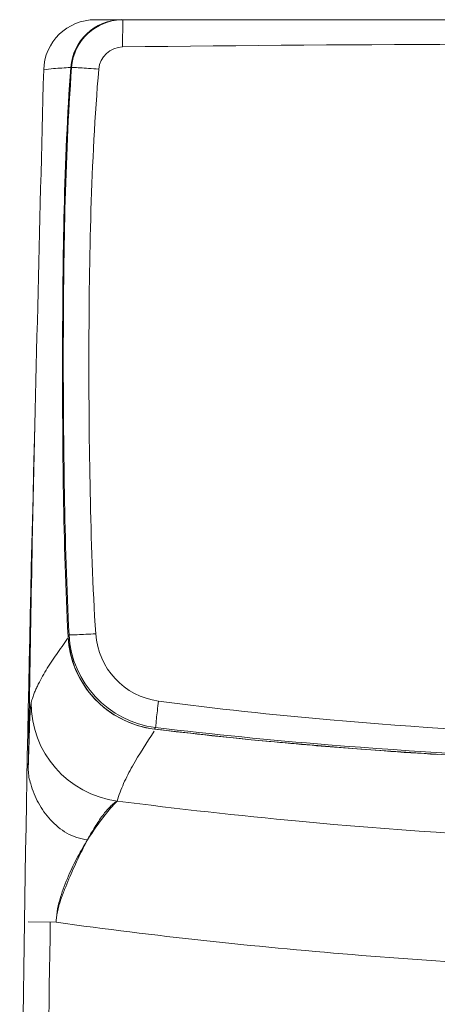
# Model space of a CAD drawing. Header units: millimetres. Extents: x -190 to 196, y -747 to 3.
# Tile 3 of 6: x -190 to -93, y -227 to 3. Entities that reach past the tile are written whole.
import ezdxf

# ---------------------------------------------------------------- set-up
doc = ezdxf.new("R2010")
doc.units = ezdxf.units.MM
doc.layers.get('0').update_dxf_attribs({"true_color": 0x000000})
doc.layers.add('Default', color=7, linetype='Continuous', true_color=0x000000)

msp = doc.modelspace()

# ---------------------------------------------------------------- linework, layer by layer
at = {"color": 18, "lineweight": 15, "true_color": 0x000000}
for p, q in [((-172.56, 2.94), (-166.37, 2.94)), ((-166.33, 2.94), (171.8, 2.94)), ((-166.32, 2.94), (171.8, 2.94)), ((-166.28, 2.94), (171.76, 2.94)), ((-178.26, -8.2), (-178.06, -8.17)), ((-178.65, -140.45), (-178.89, -140.77)), ((-178.89, -140.78), (-178.79, -142.08)), ((-178.89, -140.78), (-178.89, -140.78)), ((-188, -161.69), (-187.91, -156.15)), ((-188.14, -170.73), (-188, -161.69)), ((-159.88, -162.24), (-158.75, -162.4)), ((-158.5, -162.01), (-158.75, -162.39)), ((-158.75, -162.39), (-158.75, -162.4)), ((-188.16, -171.51), (-188.15, -171.24)), ((-188.16, -171.96), (-188.16, -171.51)), ((-167.59, -179.25), (-167.44, -179.15)), ((-188.16, -207.34), (-181.66, -207.41))]:
    msp.add_line(p, q, dxfattribs=at)
for points in [[(-178.79, -142.08), (-178.28, -145.01), (-177.39, -147.85), (-176.15, -150.54), (-174.58, -153.05), (-172.7, -155.34), (-170.53, -157.36), (-168.13, -159.09), (-165.52, -160.49), (-162.76, -161.55), (-159.88, -162.24)], [(-187.87, -161.69), (-187.98, -164.89), (-188.16, -171.51)], [(-158.75, -162.4), (-136.21, -164.87), (-110.69, -167.09), (-83.85, -168.83), (-55.69, -170.05), (-26.23, -170.76), (2.74, -170.98)]]:
    msp.add_lwpolyline(points, dxfattribs=at)
for centre, radius, start, end in [((-172.57, -9.06), 12, 89.9885, 178.4926), ((-166.29, -9.06), 12, 90.6999, 175.8517), ((-166.1, -9.06), 12, 89.9963, 175.8116), ((-166.42, -9.16), 12.1, 96.7825, 98.5984), ((-166.42, -9.12), 12.06, 93.5985, 96.7837), ((-166.43, -8.99), 11.94, 90.0088, 93.6001), ((-166.28, -8.98), 11.92, 90.0034, 90.724), ((9684.6, -355.95), 9874.76, 178.466498, 180.511197), ((-155.97, -139.62), 22.95, 182.9931, 263.0793), ((-155.72, -139.22), 22.96, 183.0715, 263.0565), ((-164.47, -156.32), 23.02, 179.5987, 262.5867), ((489.39, -185.94), 677.7, 177.95026, 178.75735), ((-34.98, 861.07), 1030.92, 263.1046, 264.59757), ((-28.07, 931.99), 1102.17, 264.58747, 265.10845), ((-23.19, 989.76), 1160.15, 265.11139, 265.9433), ((-18.21, 1059.34), 1229.91, 265.94119, 266.51832), ((-150.63, -195.51), 23.46, 135.7834, 136.3403), ((9684.6, -355.95), 9868.76, 179.137441, 180.511197), ((-167.99, -207.85), 13.69, 176.5847, 177.092), ((-165.01, -207.8), 16.65, 177.3609, 178.6419), ((-174.61, -207.18), 7.05, 179.8043, 181.8644)]:
    msp.add_arc(centre, radius, start, end, dxfattribs=at)
at = {"color": 18, "lineweight": 15, "true_color": 0x000000, "extrusion": (0, 0, -1)}
for centre, radius, start, end in [((166.09, -9.08), 5.68, 5.1708, 89.0186), ((155.5, -139.04), 16.99, 277.8793, 356.1577), ((177.79, -171.76), 10.37, 340.7997, 358.9322)]:
    msp.add_arc(centre, radius, start, end, dxfattribs=at)
at = {"color": 18, "lineweight": 15, "true_color": 0x000000}
for points, knots in [([(-166.18, -3.4), (-166.18, -2.61), (-166.18, -1.14), (-166.17, 0.59), (-166.15, 1.73), (-166.14, 2.32), (-166.11, 2.7), (-166.12, 2.89), (-166.1, 2.94)], [0, 0, 0, 0, 0.375394, 0.694702, 0.818721, 0.913063, 0.974123, 1, 1, 1, 1]), ([(-187.91, -156.15), (-187.7, -143.82), (-186.77, -94.68), (-185.52, -45.54), (-184.56, -8.74)], [0, 0, 0, 0, 37.009516, 147.447427, 147.447427, 147.447427, 147.447427]), ([(-178.34, -8.2), (-179.66, -8.28), (-181.73, -8.4), (-183.82, -8.58), (-184.56, -8.74)], [0, 0, 0, 0, 3.948262, 6.246309, 6.246309, 6.246309, 6.246309]), ([(-178.89, -140.79), (-179.46, -129.75), (-180.1, -107.65), (-180.27, -63.44), (-179.85, -30.24), (-178.26, -8.19)], [0, 0, 0, 0, 0.250003, 0.499927, 1, 1, 1, 1]), ([(-178.65, -140.45), (-179.23, -129.43), (-179.85, -107.38), (-180.09, -74.3), (-179.79, -41.22), (-178.87, -19.18), (-178.06, -8.18)], [0, 0, 0, 0, 0.24999, 0.500005, 0.750008, 1, 1, 1, 1]), ([(-171.74, -8.57), (-172.53, -8.51), (-173.99, -8.41), (-175.71, -8.29), (-176.85, -8.23), (-177.44, -8.19), (-177.82, -8.18), (-178.01, -8.17), (-178.06, -8.18)], [0, 0, 0, 0, 0.374558, 0.693347, 0.817391, 0.911956, 0.973476, 1, 1, 1, 1]), ([(-172.45, -140.18), (-173.15, -129.23), (-173.88, -107.28), (-174.14, -74.36), (-173.76, -41.44), (-172.68, -19.5), (-171.74, -8.57)], [0, 0, 0, 0, 0.249985, 0.500007, 0.75001, 1, 1, 1, 1]), ([(-178.99, -141.26), (-179.86, -142.49), (-181.58, -144.93), (-183.64, -148), (-185.1, -150.5), (-185.9, -152.06), (-186.47, -153.31), (-186.88, -154.26), (-187.1, -155.05), (-187.39, -155.65), (-187.46, -155.97), (-187.49, -156.16)], [0, 0, 0, 0, 4.529315, 8.947768, 11.094728, 13.19374, 14.218458, 15.230624, 16.271347, 16.664637, 17.242012, 17.242012, 17.242012, 17.242012]), ([(-172.45, -140.18), (-173.23, -140.22), (-174.65, -140.29), (-176.53, -140.39), (-177.82, -140.41), (-178.46, -140.47), (-178.65, -140.44)], [0, 0, 0, 0, 0.373189, 0.690292, 0.908952, 1, 1, 1, 1]), ([(-157.83, -155.87), (-157.92, -156.62), (-158.08, -158.01), (-158.3, -159.85), (-158.41, -161.15), (-158.5, -161.8), (-158.5, -162.01)], [0, 0, 0, 0, 0.366678, 0.680248, 0.900716, 1, 1, 1, 1]), ([(2.74, -164.93), (-37.48, -164.93), (-91.19, -163.4), (-144.53, -157.63), (-157.83, -155.87)], [0, 0, 0, 0, 0.749959, 1, 1, 1, 1]), ([(-187.49, -156.16), (-187.61, -156.79), (-187.74, -158.64), (-187.83, -160.49), (-187.87, -161.7)], [0, 0, 0, 0, 1.920051, 5.551775, 5.551775, 5.551775, 5.551775]), ([(-158.85, -162.88), (-160.57, -165.56), (-163.16, -169.5), (-166, -174.97), (-167.06, -177.76), (-167.44, -179.15)], [0, 0, 0, 0, 9.559381, 14.122684, 18.461007, 18.461007, 18.461007, 18.461007]), ([(2.74, -170.49), (-37.64, -170.49), (-91.54, -168.94), (-145.13, -163.61), (-158.5, -162.01)], [0, 0, 0, 0, 0.749965, 1, 1, 1, 1]), ([(-174.34, -188.17), (-176.03, -188.02), (-179.31, -186.92), (-183.11, -183.67), (-185.94, -179.7), (-187.16, -176.71), (-187.58, -175.18)], [0, 0, 0, 0, 5.078796, 10.002304, 14.791477, 19.580044, 19.580044, 19.580044, 19.580044]), ([(-174.34, -188.16), (-173.72, -187.04), (-172.56, -184.99), (-170.77, -182.34), (-169.29, -180.64), (-168.26, -179.69), (-167.81, -179.36), (-167.59, -179.25)], [0, 0, 0, 0, 3.823742, 7.058946, 9.596663, 10.548607, 11.268723, 11.268723, 11.268723, 11.268723]), ([(-167.6, -179.31), (-168.54, -180.3), (-170.96, -183.12), (-173.09, -186.17), (-174.34, -188.17)], [0, 0, 0, 0, 4.080427, 11.138426, 11.138426, 11.138426, 11.138426]), ([(-167.44, -179.15), (-153.34, -180.98), (-96.82, -187.24), (-39.9, -189.58), (2.74, -189.58)], [0, 0, 0, 0, 42.652891, 170.572334, 170.572334, 170.572334, 170.572334]), ([(-181.65, -207.03), (-181.6, -206.1), (-181.3, -204.26), (-180.42, -201.65), (-179.46, -199.14), (-178.14, -195.97), (-176.46, -192.3), (-175.05, -189.48), (-174.34, -188.16)], [0, 0, 0, 0, 2.792901, 5.551269, 8.252711, 10.878145, 15.844057, 20.3453, 20.3453, 20.3453, 20.3453]), ([(-174.34, -188.17), (-175.14, -189.45), (-176.73, -192.19), (-178.9, -196.65), (-180.78, -201.59), (-181.58, -205.18), (-181.64, -207.03)], [0, 0, 0, 0, 4.534095, 9.515246, 14.847306, 20.400488, 20.400488, 20.400488, 20.400488]), ([(2.74, -219.45), (-12.67, -219.44), (-51.2, -218.9), (-112.77, -215.55), (-158.76, -210.6), (-181.66, -207.41)], [0, 0, 0, 0, 46.232004, 115.575897, 184.919108, 184.919108, 184.919108, 184.919108])]:
    msp.add_open_spline(points, degree=3, knots=knots, dxfattribs=at)
msp.add_open_spline([(-166.18, -3.4), (-109.88, -2.69), (-53.57, -2.66), (2.74, -2.66)], degree=3, dxfattribs=at)
at = {"layer": 'Default', "extrusion": (1, 0, 0)}
for points in [[(-169.41, 234.07), (-33.62, 234.07, 0.414214), (-22.9, 244.8), (-22.9, 313.03, 0.414214), (-33.62, 323.75), (-169.41, 323.75, 0.414214), (-180.13, 313.03), (-180.13, 244.8, 0.414214)], [(-94.29, 243.87, 1), (-108.74, 243.87), (-108.74, 237.07), (-169.41, 237.07, -0.414214), (-177.13, 244.8), (-177.13, 313.03, -0.414214), (-169.41, 320.75), (-33.62, 320.75, -0.414214), (-25.9, 313.03), (-25.9, 244.8, -0.414214), (-33.62, 237.07), (-94.29, 237.07)]]:
    msp.add_lwpolyline(points, format="xyb", close=True, dxfattribs=at)

doc.saveas('drawing.dxf')
